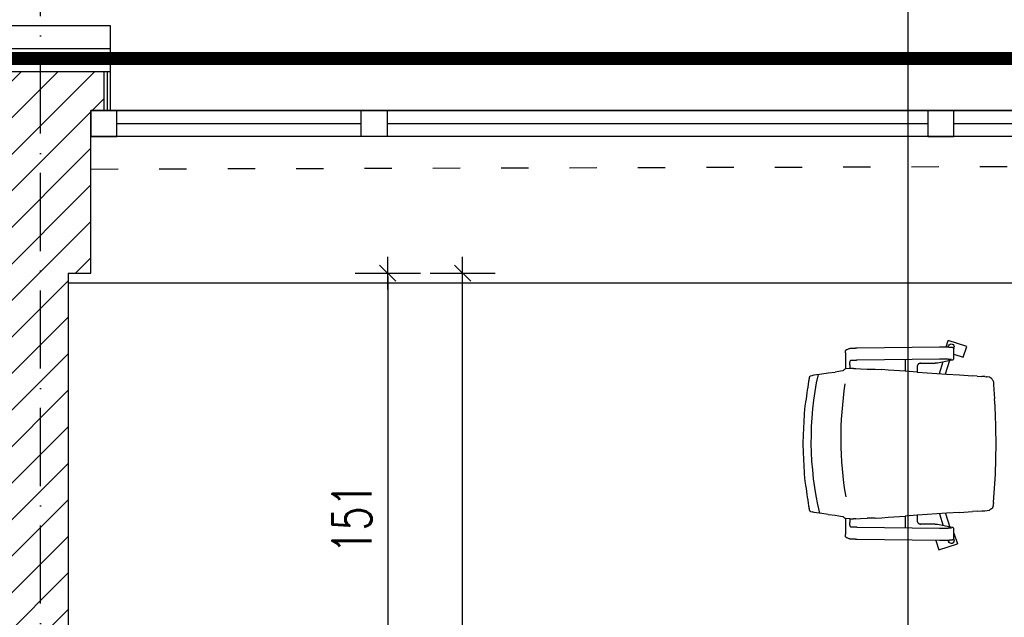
# Model space of a CAD drawing. Header units: millimetres. Extents: x 167273 to 188273, y -125105 to -88145.
# Tile 157 of 210: x 174227 to 174529, y -96314 to -96130. Entities that reach past the tile are written whole.
import ezdxf

# ---------------------------------------------------------------- set-up
doc = ezdxf.new("R2010")
doc.units = ezdxf.units.MM
doc.header["$PDMODE"] = 35
doc.header["$PDSIZE"] = 5
for name, pattern in [('ACAD_ISO03W100', [30, 12, -18]), ('ACAD_ISO10W100', [18, 12, -3, 0, -3]), ('DASHED', [0.75, 0.5, -0.25])]:
    doc.linetypes.add(name, pattern=pattern)
doc.layers.add('!_zmiany', color=7, linetype='Continuous', true_color=0xfa7d00)
doc.layers.add('!zakres', color=7, linetype='ACAD_ISO03W100', lineweight=60, true_color=0x8a14ff)
for name, color, linetype in [('a-op_leader', 9, 'Continuous'), ('a-osie', 1, 'ACAD_ISO10W100'), ('a-wymiary', 9, 'Continuous'), ('b-izolacja', 8, 'BATTING'), ('b-okna', 6, 'Continuous'), ('b-przerywana1', 9, 'ACAD_ISO03W100'), ('b-widokowa', 7, 'Continuous'), ('b-ściany', 2, 'Continuous'), ('c-meble', 5, 'Continuous'), ('h-hatch', 8, 'Continuous')]:
    doc.layers.add(name, color=color, linetype=linetype)
doc.styles.add('PPAB_100', font='romans.shx', dxfattribs={"width": 0.7, "height": 12})
doc.linetypes.add('BATTING', pattern='A,0.0001,-0.1,[134,ltypeshp.shx,S=0.1,R=0,X=-0.1,Y=0],-0.2,[134,ltypeshp.shx,S=0.1,R=180,X=0.1,Y=0],-0.1', length=0.4001)
doc.dimstyles.new('newPPAB_100', dxfattribs={"dimscale": 0, "dimtxt": 16, "dimasz": 1, "dimexe": 10, "dimexo": 10, "dimgap": 5, "dimtad": 1, "dimdec": 0, "dimzin": 0, "dimdsep": 46, "dimtxsty": 'PPAB_100', "dimblk": 'tick_50', "dimcen": 0.09, "dimdle": 5, "dimse1": 1, "dimse2": 1, "dimclrd": 9, "dimclre": 9, "dimclrt": 161, "dimadec": 0, "dimazin": 0, "dimtfac": 1, "dimtdec": 0, "dimtix": 1, "dimtmove": 2, "dimatfit": 0, "dimldrblk": 'tick_50', "dimfxl": 0, "dimtolj": 1, "dimtzin": 0, "dimarcsym": 0})

# ---------------------------------------------------------------- blocks, each defined once
blk = doc.blocks.new('okno_')
at = {"layer": 'b-okna'}
for p, q in [((-166, -4), (-91, -4)), ((-83, -4), (83, -4)), ((91, -4), (166, -4))]:
    blk.add_line(p, q, dxfattribs=at)
for points in [[(-174, -8), (174, -8), (174, 0), (-174, 0)], [(-174, 0), (-166, 0), (-166, -8), (-174, -8)], [(-83, 0), (-91, 0), (-91, -8), (-83, -8)], [(83, 0), (91, 0), (91, -8), (83, -8)]]:
    blk.add_lwpolyline(points, close=True, dxfattribs=at)
blk = doc.blocks.new('tick_50')
at = {"color": 9, "ltscale": 20}
for p, q in [((0, 10), (0, -10)), ((-5, 0), (5, 0))]:
    blk.add_line(p, q, dxfattribs=at)
at = {"color": 0}
blk.add_line((2.5, 2.5), (-2.5, -2.5), dxfattribs=at)
blk = doc.blocks.new('*D209')
at = {"layer": 'a-wymiary', "color": 9, "lineweight": -2}
for p, q in [((174217.44, -96413.1), (174216.44, -96413.1)), ((174218.44, -96413.1), (174241.44, -96413.1)), ((174242.44, -96413.1), (174243.44, -96413.1))]:
    blk.add_line(p, q, dxfattribs=at)
at = {"layer": 'Defpoints', "color": 0}
for p in [(174241.44, -96207.89), (174218.44, -96210.89), (174241.44, -96413.1)]:
    blk.add_point(p, dxfattribs=at)
at = {"layer": 'a-wymiary', "color": 9, "lineweight": -2}
blk.add_blockref('tick_50', (174218.44, -96413.1), dxfattribs=at)
at = {"layer": 'a-wymiary', "color": 9, "lineweight": -2, "rotation": 180}
blk.add_blockref('tick_50', (174241.44, -96413.1), dxfattribs=at)
at = {"layer": 'a-wymiary', "color": 161, "insert": (174258.25, -96398.57), "char_height": 12, "attachment_point": 5, "style": 'PPAB_100'}
blk.add_mtext('\\A1;23', dxfattribs=at)
blk = doc.blocks.new('*D217')
at = {"layer": 'a-op_leader', "color": 9, "lineweight": -2}
blk.add_line((174339.61, -96208.89), (174339.61, -96357.64), dxfattribs=at)
at = {"layer": 'Defpoints', "color": 0}
for p in [(174241.44, -96207.89), (174241.44, -96358.64), (174339.61, -96358.64)]:
    blk.add_point(p, dxfattribs=at)
at = {"layer": 'a-op_leader', "color": 9, "lineweight": -2}
for p, rotation in [((174339.61, -96207.89), 90), ((174339.61, -96358.64), 270)]:
    blk.add_blockref('tick_50', p, dxfattribs=dict(at, rotation=rotation))
at = {"layer": 'a-op_leader', "color": 161, "insert": (174328.61, -96283.27), "char_height": 12, "attachment_point": 5, "rotation": 90, "style": 'PPAB_100'}
blk.add_mtext('\\A1;151', dxfattribs=at)

msp = doc.modelspace()

# ---------------------------------------------------------------- hatches: boundary and pattern name
at = {"layer": 'h-hatch'}
h = msp.add_hatch(dxfattribs=at)
h.set_pattern_fill('ANSI31', color=256, scale=2.5, style=0)
h.paths.add_polyline_path([(174232.94, -96145.89), (174214.44, -96145.89), (174214.44, -96157.89), (174217.94, -96157.89), (174218.44, -96157.89), (174218.44, -96207.89), (174218.44, -96343.93), (174232.94, -96343.93)])
h.paths.add_polyline_path([(174248.44, -96157.89), (174252.44, -96157.89), (174252.44, -96145.89), (174232.94, -96145.89), (174232.94, -96343.93), (174241.44, -96343.93), (174241.44, -96207.89), (174248.44, -96207.89)])
h.paths.add_polyline_path([(174241.44, -96343.93), (174232.94, -96343.93), (174232.94, -96358.64), (174241.44, -96358.64)])
h.paths.add_polyline_path([(174232.94, -96343.93), (174218.44, -96343.93), (174218.44, -96358.64), (174232.94, -96358.64)])

# ---------------------------------------------------------------- linework, layer by layer
at = {"layer": '!_zmiany'}
msp.add_lwpolyline([(174289.64, -95965.44), (174499.36, -95965.44), (174499.36, -96507.15)], dxfattribs=at)
at = {"layer": '!zakres', "linetype": 'DASHED', "ltscale": 40, "const_width": 4, "flags": 128}
msp.add_lwpolyline([(173465.44, -96805.89), (175001.44, -96805.89), (175001.44, -96141.89), (173465.44, -96141.89)], close=True, dxfattribs=at)
at = {"layer": 'a-osie', "ltscale": 2}
msp.add_line((174232.94, -97211.89), (174232.94, -96011.89), dxfattribs=at)
at = {"layer": 'b-izolacja', "ltscale": 16}
msp.add_line((174212.44, -96138.89), (174254.44, -96138.89), dxfattribs=at)
at = {"layer": 'b-izolacja', "ltscale": 2}
msp.add_line((174253.44, -96145.89), (174253.44, -96157.89), dxfattribs=at)
at = {"layer": 'b-okna'}
for p, q in [((174590.44, -96157.89), (174254.44, -96157.89)), ((174596.44, -96165.89), (174248.44, -96165.89))]:
    msp.add_line(p, q, dxfattribs=at)
at = {"layer": 'b-przerywana1', "ltscale": 0.7}
msp.add_line((174248.44, -96175.89), (174596.44, -96174.89), dxfattribs=at)
at = {"layer": 'b-widokowa'}
for p, q in [((174212.44, -96145.89), (174254.44, -96145.89)), ((174252.44, -96145.89), (174252.44, -96157.89)), ((174241.44, -96210.89), (174981.44, -96210.89))]:
    msp.add_line(p, q, dxfattribs=at)
at = {"layer": 'b-ściany'}
for p, q in [((174254.44, -96131.89), (174212.44, -96131.89)), ((174254.44, -96157.89), (174254.44, -96131.89)), ((174248.44, -96207.89), (174248.44, -96157.89)), ((174254.44, -96157.89), (174248.44, -96157.89)), ((174241.44, -96207.89), (174241.44, -96358.64)), ((174241.44, -96207.89), (174248.44, -96207.89))]:
    msp.add_line(p, q, dxfattribs=at)
at = {"layer": 'c-meble'}
for p, q in [((174511.06, -96230.54), (174511.71, -96228.53)), ((174517.42, -96230.38), (174511.71, -96228.53)), ((174480.14, -96232.37), (174480.14, -96237.31)), ((174480.22, -96231.66), (174480.21, -96231.68)), ((174480.23, -96231.63), (174480.22, -96231.66)), ((174480.25, -96231.6), (174480.23, -96231.63)), ((174480.26, -96231.58), (174480.25, -96231.6)), ((174480.27, -96231.56), (174480.26, -96231.58)), ((174480.29, -96231.55), (174480.27, -96231.56)), ((174480.31, -96231.53), (174480.29, -96231.55)), ((174480.33, -96231.5), (174480.31, -96231.53)), ((174480.35, -96231.48), (174480.33, -96231.5)), ((174480.38, -96231.46), (174480.35, -96231.48)), ((174480.41, -96231.43), (174480.38, -96231.46)), ((174480.45, -96231.41), (174480.41, -96231.43)), ((174480.5, -96231.39), (174480.45, -96231.41)), ((174480.5, -96231.39), (174481.26, -96231.05)), ((174481.26, -96231.05), (174481.29, -96231.04)), ((174481.29, -96231.04), (174481.32, -96231.03)), ((174481.32, -96231.03), (174481.35, -96231.02)), ((174481.35, -96231.02), (174481.37, -96231.01)), ((174481.37, -96231.01), (174481.42, -96231)), ((174481.42, -96231), (174481.47, -96230.99)), ((174481.47, -96230.99), (174481.56, -96230.97)), ((174481.56, -96230.97), (174481.61, -96230.97)), ((174481.61, -96230.97), (174481.66, -96230.96)), ((174481.66, -96230.96), (174481.72, -96230.95)), ((174481.72, -96230.95), (174481.77, -96230.95)), ((174481.77, -96230.95), (174481.84, -96230.94)), ((174481.84, -96230.94), (174481.9, -96230.94)), ((174481.9, -96230.94), (174481.97, -96230.93)), ((174481.97, -96230.93), (174482.04, -96230.93)), ((174482.04, -96230.93), (174482.12, -96230.92)), ((174482.12, -96230.92), (174482.19, -96230.92)), ((174482.19, -96230.92), (174482.27, -96230.91)), ((174482.27, -96230.91), (174482.36, -96230.91)), ((174482.36, -96230.91), (174482.44, -96230.9)), ((174482.44, -96230.9), (174482.53, -96230.9)), ((174482.53, -96230.9), (174482.63, -96230.9)), ((174482.63, -96230.9), (174482.72, -96230.89)), ((174482.72, -96230.89), (174482.82, -96230.89)), ((174482.82, -96230.89), (174482.92, -96230.88)), ((174482.92, -96230.88), (174483.02, -96230.88)), ((174483.02, -96230.88), (174483.12, -96230.88)), ((174483.12, -96230.88), (174483.23, -96230.88)), ((174483.23, -96230.88), (174483.34, -96230.87)), ((174483.34, -96230.87), (174483.45, -96230.87)), ((174483.45, -96230.87), (174483.56, -96230.87)), ((174483.56, -96230.87), (174483.67, -96230.87)), ((174483.67, -96230.87), (174483.79, -96230.87)), ((174483.79, -96230.87), (174509.08, -96230.53)), ((174509.08, -96230.53), (174509.17, -96230.53)), ((174509.17, -96230.53), (174509.25, -96230.53)), ((174509.25, -96230.53), (174509.34, -96230.53)), ((174509.34, -96230.53), (174509.42, -96230.52)), ((174509.42, -96230.52), (174509.51, -96230.52)), ((174509.51, -96230.52), (174509.6, -96230.52)), ((174509.6, -96230.52), (174509.69, -96230.52)), ((174509.69, -96230.52), (174509.77, -96230.52)), ((174509.77, -96230.52), (174509.86, -96230.52)), ((174509.86, -96230.52), (174509.95, -96230.52)), ((174509.95, -96230.52), (174510.04, -96230.52)), ((174510.04, -96230.52), (174510.13, -96230.52)), ((174510.13, -96230.52), (174510.21, -96230.52)), ((174510.21, -96230.52), (174510.3, -96230.53)), ((174510.3, -96230.53), (174510.39, -96230.53)), ((174510.39, -96230.53), (174510.47, -96230.53)), ((174510.47, -96230.53), (174510.56, -96230.53)), ((174510.56, -96230.53), (174510.64, -96230.53)), ((174510.64, -96230.53), (174510.73, -96230.53)), ((174510.73, -96230.53), (174510.81, -96230.53)), ((174510.81, -96230.53), (174510.9, -96230.53)), ((174510.9, -96230.53), (174510.98, -96230.53)), ((174510.98, -96230.53), (174511.06, -96230.54)), ((174511.06, -96230.54), (174511.14, -96230.54)), ((174511.14, -96230.54), (174511.22, -96230.54)), ((174511.22, -96230.54), (174511.3, -96230.54)), ((174511.3, -96230.54), (174511.38, -96230.54)), ((174511.38, -96230.54), (174511.45, -96230.55)), ((174511.45, -96230.55), (174511.53, -96230.55)), ((174511.53, -96230.55), (174511.6, -96230.55)), ((174511.6, -96230.55), (174511.68, -96230.55)), ((174511.68, -96230.55), (174511.75, -96230.56)), ((174511.72, -96230.56), (174511.84, -96230.19)), ((174511.75, -96230.56), (174511.82, -96230.56)), ((174511.82, -96230.56), (174511.88, -96230.56)), ((174511.88, -96230.56), (174511.95, -96230.57)), ((174511.95, -96230.57), (174512.02, -96230.57)), ((174512.02, -96230.57), (174512.08, -96230.57)), ((174512.08, -96230.57), (174512.14, -96230.58)), ((174512.14, -96230.58), (174512.2, -96230.58)), ((174512.2, -96230.58), (174512.26, -96230.58)), ((174512.26, -96230.58), (174512.32, -96230.59)), ((174512.32, -96230.59), (174512.37, -96230.59)), ((174512.37, -96230.59), (174512.43, -96230.59)), ((174512.43, -96230.59), (174512.48, -96230.6)), ((174512.48, -96230.6), (174512.53, -96230.6)), ((174512.53, -96230.6), (174512.58, -96230.61)), ((174512.58, -96230.61), (174512.62, -96230.61)), ((174512.62, -96230.61), (174512.67, -96230.61)), ((174512.67, -96230.61), (174512.71, -96230.62)), ((174512.71, -96230.62), (174512.75, -96230.62)), ((174512.75, -96230.62), (174512.82, -96230.63)), ((174512.82, -96230.63), (174512.89, -96230.64)), ((174512.89, -96230.64), (174512.96, -96230.65)), ((174512.96, -96230.65), (174513, -96230.66)), ((174513, -96230.66), (174513.04, -96230.67)), ((174513.04, -96230.67), (174513.08, -96230.68)), ((174513.08, -96230.68), (174513.12, -96230.7)), ((174513.12, -96230.7), (174513.14, -96230.71)), ((174513.14, -96230.71), (174513.17, -96230.72)), ((174513.17, -96230.72), (174513.2, -96230.74)), ((174513.2, -96230.74), (174513.22, -96230.75)), ((174513.22, -96230.75), (174513.24, -96230.76)), ((174513.24, -96230.76), (174513.26, -96230.78)), ((174513.26, -96230.78), (174513.29, -96230.79)), ((174513.29, -96230.79), (174513.31, -96230.81)), ((174513.31, -96230.81), (174513.34, -96230.84)), ((174513.34, -96230.84), (174513.36, -96230.87)), ((174513.36, -96230.87), (174513.39, -96230.91)), ((174513.39, -96230.91), (174513.42, -96230.95)), ((174513.42, -96230.94), (174513.49, -96230.73)), ((174513.42, -96230.95), (174513.44, -96230.98)), ((174513.44, -96230.98), (174513.45, -96231)), ((174513.45, -96234.16), (174513.45, -96231.01)), ((174516.34, -96233.71), (174517.42, -96230.38)), ((174481.66, -96234.77), (174481.59, -96234.8)), ((174481.66, -96234.77), (174481.66, -96234.77)), ((174481.66, -96234.77), (174481.66, -96234.77)), ((174481.67, -96234.77), (174481.66, -96234.77)), ((174481.69, -96234.76), (174481.67, -96234.77)), ((174481.72, -96234.76), (174481.69, -96234.76)), ((174481.75, -96234.75), (174481.72, -96234.76)), ((174481.78, -96234.75), (174481.75, -96234.75)), ((174481.82, -96234.75), (174481.78, -96234.75)), ((174481.87, -96234.74), (174481.82, -96234.75)), ((174481.92, -96234.74), (174481.87, -96234.74)), ((174481.97, -96234.73), (174481.92, -96234.74)), ((174482.02, -96234.73), (174481.97, -96234.73)), ((174482.08, -96234.72), (174482.02, -96234.73)), ((174482.14, -96234.72), (174482.08, -96234.72)), ((174482.21, -96234.71), (174482.14, -96234.72)), ((174482.28, -96234.71), (174482.21, -96234.71)), ((174482.35, -96234.71), (174482.28, -96234.71)), ((174482.42, -96234.7), (174482.35, -96234.71)), ((174482.5, -96234.7), (174482.42, -96234.7)), ((174482.58, -96234.69), (174482.5, -96234.7)), ((174482.66, -96234.69), (174482.58, -96234.69)), ((174482.74, -96234.69), (174482.66, -96234.69)), ((174482.83, -96234.68), (174482.74, -96234.69)), ((174482.92, -96234.68), (174482.83, -96234.68)), ((174483.01, -96234.68), (174482.92, -96234.68)), ((174483.1, -96234.68), (174483.01, -96234.68)), ((174483.2, -96234.67), (174483.1, -96234.68)), ((174483.3, -96234.67), (174483.2, -96234.67)), ((174483.39, -96234.67), (174483.3, -96234.67)), ((174483.49, -96234.67), (174483.39, -96234.67)), ((174483.59, -96234.66), (174483.49, -96234.67)), ((174483.7, -96234.66), (174483.59, -96234.66)), ((174483.8, -96234.66), (174483.7, -96234.66)), ((174509.09, -96234.32), (174483.8, -96234.66)), ((174498.48, -96234.47), (174498.48, -96238.01)), ((174503.02, -96235.59), (174502.97, -96235.6)), ((174503.06, -96235.59), (174503.02, -96235.59)), ((174503.11, -96235.58), (174503.06, -96235.59)), ((174503.16, -96235.58), (174503.11, -96235.58)), ((174503.16, -96235.58), (174506.09, -96235.54)), ((174506.09, -96235.54), (174506.19, -96235.54)), ((174506.19, -96235.54), (174506.29, -96235.54)), ((174506.29, -96235.54), (174506.39, -96235.54)), ((174506.39, -96235.54), (174506.49, -96235.54)), ((174506.49, -96235.54), (174506.58, -96235.53)), ((174506.58, -96235.53), (174506.68, -96235.53)), ((174506.68, -96235.53), (174506.77, -96235.53)), ((174506.77, -96235.53), (174506.86, -96235.53)), ((174506.86, -96235.53), (174506.95, -96235.52)), ((174506.95, -96235.52), (174507.04, -96235.52)), ((174507.04, -96235.52), (174507.13, -96235.52)), ((174507.13, -96235.52), (174507.21, -96235.51)), ((174507.21, -96235.51), (174507.29, -96235.51)), ((174507.29, -96235.51), (174507.37, -96235.51)), ((174507.37, -96235.51), (174507.45, -96235.5)), ((174507.45, -96235.5), (174507.53, -96235.5)), ((174507.53, -96235.5), (174507.6, -96235.5)), ((174507.6, -96235.5), (174507.67, -96235.49)), ((174507.67, -96235.49), (174507.74, -96235.49)), ((174507.74, -96235.49), (174507.81, -96235.48)), ((174507.81, -96235.48), (174507.87, -96235.48)), ((174507.87, -96235.48), (174507.94, -96235.47)), ((174507.94, -96235.47), (174508, -96235.47)), ((174508, -96235.47), (174508.05, -96235.46)), ((174508.05, -96235.46), (174508.11, -96235.46)), ((174508.11, -96235.46), (174508.16, -96235.45)), ((174508.16, -96235.45), (174508.21, -96235.45)), ((174508.21, -96235.45), (174508.25, -96235.44)), ((174508.25, -96235.44), (174508.3, -96235.44)), ((174508.3, -96235.44), (174508.34, -96235.43)), ((174508.34, -96235.43), (174508.42, -96235.42)), ((174508.42, -96235.42), (174512.96, -96234.51)), ((174508.99, -96238.72), (174510.21, -96235.06)), ((174509.25, -96234.32), (174509.09, -96234.32)), ((174509.4, -96234.32), (174509.25, -96234.32)), ((174509.55, -96234.32), (174509.4, -96234.32)), ((174509.71, -96234.32), (174509.55, -96234.32)), ((174509.86, -96234.32), (174509.71, -96234.32)), ((174510.02, -96234.32), (174509.86, -96234.32)), ((174510.17, -96234.32), (174510.02, -96234.32)), ((174510.32, -96234.32), (174510.17, -96234.32)), ((174510.48, -96234.32), (174510.32, -96234.32)), ((174510.63, -96234.32), (174510.48, -96234.32)), ((174510.78, -96234.33), (174510.63, -96234.32)), ((174510.92, -96234.33), (174510.78, -96234.33)), ((174511.07, -96234.33), (174510.92, -96234.33)), ((174510.92, -96238.85), (174512.25, -96234.65)), ((174511.21, -96234.34), (174511.07, -96234.33)), ((174511.34, -96234.34), (174511.21, -96234.34)), ((174511.48, -96234.34), (174511.34, -96234.34)), ((174511.6, -96234.35), (174511.48, -96234.34)), ((174511.73, -96234.35), (174511.6, -96234.35)), ((174511.85, -96234.36), (174511.73, -96234.35)), ((174511.9, -96234.36), (174511.85, -96234.36)), ((174511.96, -96234.36), (174511.9, -96234.36)), ((174512.01, -96234.37), (174511.96, -96234.36)), ((174512.07, -96234.37), (174512.01, -96234.37)), ((174512.12, -96234.37), (174512.07, -96234.37)), ((174512.17, -96234.38), (174512.12, -96234.37)), ((174512.22, -96234.38), (174512.17, -96234.38)), ((174512.26, -96234.38), (174512.22, -96234.38)), ((174512.31, -96234.38), (174512.26, -96234.38)), ((174512.35, -96234.39), (174512.31, -96234.38)), ((174512.39, -96234.39), (174512.35, -96234.39)), ((174512.43, -96234.39), (174512.39, -96234.39)), ((174512.47, -96234.4), (174512.43, -96234.39)), ((174512.51, -96234.4), (174512.47, -96234.4)), ((174512.54, -96234.4), (174512.51, -96234.4)), ((174512.57, -96234.41), (174512.54, -96234.4)), ((174512.6, -96234.41), (174512.57, -96234.41)), ((174512.63, -96234.41), (174512.6, -96234.41)), ((174512.66, -96234.42), (174512.63, -96234.41)), ((174512.68, -96234.42), (174512.66, -96234.42)), ((174512.7, -96234.42), (174512.68, -96234.42)), ((174512.72, -96234.43), (174512.7, -96234.42)), ((174512.73, -96234.43), (174512.72, -96234.43)), ((174512.74, -96234.43), (174512.73, -96234.43)), ((174512.75, -96234.43), (174512.74, -96234.43)), ((174512.75, -96234.43), (174512.75, -96234.43)), ((174512.96, -96234.51), (174513.03, -96234.5)), ((174513.03, -96234.5), (174513.07, -96234.49)), ((174513.07, -96234.49), (174513.09, -96234.48)), ((174513.09, -96234.48), (174513.11, -96234.47)), ((174513.11, -96234.47), (174513.14, -96234.46)), ((174513.14, -96234.46), (174513.17, -96234.45)), ((174513.17, -96234.45), (174513.2, -96234.43)), ((174513.2, -96234.43), (174513.22, -96234.42)), ((174513.22, -96234.42), (174513.24, -96234.41)), ((174513.24, -96234.41), (174513.26, -96234.4)), ((174513.26, -96234.4), (174513.28, -96234.38)), ((174513.28, -96234.38), (174513.31, -96234.36)), ((174513.31, -96234.36), (174513.33, -96234.33)), ((174513.33, -96234.33), (174513.36, -96234.3)), ((174513.36, -96234.3), (174513.39, -96234.26)), ((174513.39, -96234.26), (174513.41, -96234.24)), ((174513.41, -96234.24), (174513.42, -96234.22)), ((174513.42, -96234.22), (174513.44, -96234.19)), ((174513.44, -96234.19), (174513.45, -96234.17)), ((174513.45, -96232.78), (174516.34, -96233.71)), ((174472.93, -96238.79), (174474.84, -96238.53)), ((174474.84, -96238.53), (174476.96, -96238.28)), ((174478.11, -96238.11), (174476.96, -96238.28)), ((174478.59, -96238.02), (174478.11, -96238.11)), ((174479.34, -96237.85), (174478.59, -96238.02)), ((174479.52, -96237.76), (174479.34, -96237.85)), ((174479.67, -96237.59), (174479.52, -96237.76)), ((174479.84, -96237.51), (174479.67, -96237.59)), ((174479.84, -96237.51), (174479.92, -96237.42)), ((174480.15, -96237.31), (174479.92, -96237.42)), ((174481.51, -96237.13), (174480.15, -96237.31)), ((174481.51, -96236.01), (174481.51, -96237.13)), ((174482.58, -96237.13), (174481.51, -96237.13)), ((174482.58, -96237.13), (174483.33, -96237.17)), ((174483.33, -96237.17), (174484.8, -96237.25)), ((174484.8, -96237.25), (174486.81, -96237.34)), ((174486.81, -96237.34), (174489.18, -96237.38)), ((174489.18, -96237.38), (174489.32, -96237.38)), ((174489.32, -96237.38), (174491.32, -96237.51)), ((174493.3, -96237.65), (174491.32, -96237.51)), ((174498.48, -96238), (174493.3, -96237.65)), ((174502.2, -96238.26), (174498.48, -96238.01)), ((174502.21, -96236.45), (174502.2, -96236.5)), ((174502.2, -96236.5), (174502.2, -96236.55)), ((174502.2, -96236.55), (174502.2, -96236.6)), ((174502.2, -96236.6), (174502.2, -96238.26)), ((174502.2, -96238.26), (174502.26, -96238.26)), ((174502.22, -96236.4), (174502.21, -96236.45)), ((174502.23, -96236.35), (174502.22, -96236.4)), ((174502.24, -96236.3), (174502.23, -96236.35)), ((174502.25, -96236.26), (174502.24, -96236.3)), ((174502.27, -96236.21), (174502.25, -96236.26)), ((174502.26, -96238.26), (174508.19, -96238.67)), ((174502.29, -96236.16), (174502.27, -96236.21)), ((174502.31, -96236.12), (174502.29, -96236.16)), ((174502.34, -96236.08), (174502.31, -96236.12)), ((174502.36, -96236.03), (174502.34, -96236.08)), ((174502.39, -96235.99), (174502.36, -96236.03)), ((174502.42, -96235.95), (174502.39, -96235.99)), ((174502.45, -96235.92), (174502.42, -96235.95)), ((174502.48, -96235.88), (174502.45, -96235.92)), ((174502.52, -96235.84), (174502.48, -96235.88)), ((174502.55, -96235.81), (174502.52, -96235.84)), ((174502.59, -96235.78), (174502.55, -96235.81)), ((174502.63, -96235.75), (174502.59, -96235.78)), ((174502.67, -96235.73), (174502.63, -96235.75)), ((174502.71, -96235.7), (174502.67, -96235.73)), ((174502.75, -96235.68), (174502.71, -96235.7)), ((174502.8, -96235.66), (174502.75, -96235.68)), ((174502.84, -96235.64), (174502.8, -96235.66)), ((174502.88, -96235.63), (174502.84, -96235.64)), ((174502.93, -96235.61), (174502.88, -96235.63)), ((174502.97, -96235.6), (174502.93, -96235.61)), ((174468.94, -96241.12), (174468.95, -96241.08)), ((174468.95, -96241.03), (174468.96, -96240.99)), ((174468.95, -96241.08), (174468.95, -96241.03)), ((174468.96, -96240.99), (174468.97, -96240.94)), ((174468.97, -96240.9), (174468.98, -96240.86)), ((174468.97, -96240.94), (174468.97, -96240.9)), ((174468.98, -96240.86), (174468.99, -96240.82)), ((174468.99, -96240.77), (174469, -96240.73)), ((174468.99, -96240.82), (174468.99, -96240.77)), ((174469, -96240.73), (174469.01, -96240.69)), ((174469.01, -96240.65), (174469.02, -96240.61)), ((174469.01, -96240.69), (174469.01, -96240.65)), ((174469.02, -96240.61), (174469.03, -96240.56)), ((174469.03, -96240.52), (174469.04, -96240.48)), ((174469.03, -96240.56), (174469.03, -96240.52)), ((174469.04, -96240.48), (174469.05, -96240.44)), ((174469.05, -96240.41), (174469.06, -96240.37)), ((174469.05, -96240.44), (174469.05, -96240.41)), ((174469.06, -96240.37), (174469.07, -96240.33)), ((174469.07, -96240.29), (174469.08, -96240.25)), ((174469.07, -96240.33), (174469.07, -96240.29)), ((174469.08, -96240.25), (174469.09, -96240.22)), ((174469.09, -96240.18), (174469.1, -96240.15)), ((174469.09, -96240.22), (174469.09, -96240.18)), ((174469.13, -96240), (174469.14, -96239.97)), ((174469.14, -96239.97), (174469.15, -96239.94)), ((174469.15, -96239.9), (174469.16, -96239.87)), ((174469.15, -96239.94), (174469.15, -96239.9)), ((174469.16, -96239.87), (174469.17, -96239.84)), ((174469.17, -96239.84), (174469.18, -96239.81)), ((174469.18, -96239.79), (174469.19, -96239.76)), ((174469.18, -96239.81), (174469.18, -96239.79)), ((174469.19, -96239.76), (174469.2, -96239.74)), ((174469.2, -96239.71), (174469.21, -96239.69)), ((174469.2, -96239.74), (174469.2, -96239.71)), ((174469.21, -96239.69), (174469.22, -96239.67)), ((174469.22, -96239.65), (174469.23, -96239.63)), ((174469.22, -96239.67), (174469.22, -96239.65)), ((174469.23, -96239.63), (174469.24, -96239.61)), ((174469.24, -96239.59), (174469.25, -96239.58)), ((174469.24, -96239.61), (174469.24, -96239.59)), ((174469.25, -96239.58), (174469.26, -96239.56)), ((174469.26, -96239.55), (174469.27, -96239.54)), ((174469.26, -96239.56), (174469.26, -96239.55)), ((174469.27, -96239.53), (174469.28, -96239.52)), ((174469.27, -96239.54), (174469.27, -96239.53)), ((174469.28, -96239.51), (174469.29, -96239.51)), ((174469.28, -96239.52), (174469.28, -96239.51)), ((174469.29, -96239.5), (174469.3, -96239.5)), ((174469.29, -96239.51), (174469.29, -96239.5)), ((174469.3, -96239.5), (174469.44, -96239.43)), ((174469.44, -96239.43), (174469.9, -96239.3)), ((174469.9, -96239.3), (174470.56, -96239.17)), ((174470.56, -96239.17), (174471.31, -96239.04)), ((174471.31, -96239.04), (174472.17, -96238.92)), ((174472.17, -96238.92), (174472.93, -96238.79)), ((174508.19, -96238.67), (174511.17, -96238.87)), ((174510.92, -96238.86), (174510.92, -96238.86)), ((174511.17, -96238.87), (174515.14, -96239.14)), ((174515.14, -96239.14), (174519.14, -96239.41)), ((174520.64, -96239.52), (174519.14, -96239.41)), ((174520.64, -96239.52), (174522.01, -96239.61)), ((174522.92, -96239.67), (174522.01, -96239.61)), ((174522.92, -96239.67), (174523.32, -96239.69)), ((174523.32, -96239.69), (174523.52, -96239.71)), ((174523.61, -96239.71), (174523.52, -96239.71)), ((174523.71, -96239.72), (174523.61, -96239.71)), ((174524.42, -96239.85), (174523.71, -96239.72)), ((174525.04, -96240.25), (174524.42, -96239.85)), ((174525.21, -96240.49), (174525.04, -96240.25)), ((174525.44, -96240.81), (174525.21, -96240.49)), ((174525.44, -96240.81), (174525.48, -96240.96)), ((174525.48, -96240.96), (174525.6, -96241.52)), ((174525.6, -96241.52), (174525.64, -96242.15)), ((174525.64, -96242.15), (174525.94, -96246.52)), ((174526.12, -96248.7), (174525.94, -96246.52)), ((174526.18, -96249.79), (174526.12, -96248.7)), ((174526.23, -96250.88), (174526.18, -96249.79)), ((174526.44, -96260.27), (174526.23, -96250.88)), ((174526.23, -96269.66), (174526.44, -96260.27)), ((174525.64, -96278.39), (174526.23, -96269.66)), ((174468.95, -96279.46), (174468.94, -96279.42)), ((174468.95, -96279.51), (174468.95, -96279.46)), ((174468.96, -96279.55), (174468.95, -96279.51)), ((174468.97, -96279.59), (174468.96, -96279.55)), ((174468.97, -96279.64), (174468.97, -96279.59)), ((174468.98, -96279.68), (174468.97, -96279.64)), ((174468.99, -96279.72), (174468.98, -96279.68)), ((174468.99, -96279.77), (174468.99, -96279.72)), ((174469, -96279.81), (174468.99, -96279.77)), ((174469.01, -96279.85), (174469, -96279.81)), ((174469.01, -96279.89), (174469.01, -96279.85)), ((174469.02, -96279.93), (174469.01, -96279.89)), ((174469.03, -96279.98), (174469.02, -96279.93)), ((174469.03, -96280.02), (174469.03, -96279.98)), ((174469.04, -96280.06), (174469.03, -96280.02)), ((174469.05, -96280.1), (174469.04, -96280.06)), ((174469.05, -96280.13), (174469.05, -96280.1)), ((174469.06, -96280.17), (174469.05, -96280.13)), ((174469.07, -96280.21), (174469.06, -96280.17)), ((174469.07, -96280.25), (174469.07, -96280.21)), ((174469.08, -96280.28), (174469.07, -96280.25)), ((174469.09, -96280.32), (174469.08, -96280.28)), ((174469.09, -96280.36), (174469.09, -96280.32)), ((174469.1, -96280.39), (174469.09, -96280.36)), ((174469.14, -96280.57), (174469.13, -96280.54)), ((174469.15, -96280.6), (174469.14, -96280.57)), ((174469.15, -96280.63), (174469.15, -96280.6)), ((174469.16, -96280.67), (174469.15, -96280.63)), ((174469.17, -96280.7), (174469.16, -96280.67)), ((174469.18, -96280.72), (174469.17, -96280.7)), ((174469.18, -96280.75), (174469.18, -96280.72)), ((174469.19, -96280.78), (174469.18, -96280.75)), ((174469.2, -96280.8), (174469.19, -96280.78)), ((174469.2, -96280.83), (174469.2, -96280.8)), ((174469.21, -96280.85), (174469.2, -96280.83)), ((174469.22, -96280.87), (174469.21, -96280.85)), ((174469.22, -96280.89), (174469.22, -96280.87)), ((174469.23, -96280.91), (174469.22, -96280.89)), ((174469.24, -96280.93), (174469.23, -96280.91)), ((174469.24, -96280.95), (174469.24, -96280.93)), ((174469.25, -96280.96), (174469.24, -96280.95)), ((174520.64, -96281.02), (174522.01, -96280.93)), ((174522.01, -96280.93), (174522.13, -96280.92)), ((174522.13, -96280.92), (174522.24, -96280.92)), ((174522.24, -96280.92), (174522.47, -96280.9)), ((174522.47, -96280.9), (174522.92, -96280.87)), ((174522.92, -96280.87), (174523.71, -96280.82)), ((174523.71, -96280.82), (174524.42, -96280.68)), ((174525.04, -96280.29), (174524.42, -96280.68)), ((174525.21, -96280.05), (174525.04, -96280.29)), ((174525.44, -96279.73), (174525.21, -96280.05)), ((174525.48, -96279.58), (174525.44, -96279.73)), ((174525.5, -96279.59), (174525.6, -96279.02)), ((174525.6, -96278.94), (174525.61, -96278.86)), ((174525.6, -96279.02), (174525.6, -96278.94)), ((174525.61, -96278.86), (174525.62, -96278.7)), ((174525.64, -96278.39), (174525.62, -96278.7)), ((174469.26, -96280.98), (174469.25, -96280.96)), ((174469.26, -96280.99), (174469.26, -96280.98)), ((174469.27, -96281), (174469.26, -96280.99)), ((174469.27, -96281.01), (174469.27, -96281)), ((174469.28, -96281.02), (174469.27, -96281.01)), ((174469.28, -96281.02), (174469.28, -96281.02)), ((174469.29, -96281.03), (174469.28, -96281.02)), ((174469.29, -96281.03), (174469.29, -96281.03)), ((174469.3, -96281.04), (174469.29, -96281.03)), ((174469.44, -96281.11), (174469.3, -96281.04)), ((174469.44, -96281.11), (174469.44, -96281.11)), ((174469.45, -96281.11), (174469.44, -96281.11)), ((174469.45, -96281.11), (174469.9, -96281.24)), ((174470.56, -96281.37), (174469.9, -96281.24)), ((174471.31, -96281.49), (174470.56, -96281.37)), ((174472.17, -96281.62), (174471.31, -96281.49)), ((174472.93, -96281.75), (174472.17, -96281.62)), ((174474.84, -96282), (174472.93, -96281.75)), ((174474.84, -96282), (174476.96, -96282.26)), ((174476.96, -96282.26), (174478.11, -96282.43)), ((174478.11, -96282.43), (174478.59, -96282.52)), ((174478.59, -96282.52), (174479.34, -96282.69)), ((174479.34, -96282.69), (174479.52, -96282.78)), ((174479.52, -96282.78), (174479.67, -96282.95)), ((174479.67, -96282.95), (174479.84, -96283.03)), ((174479.92, -96283.12), (174479.84, -96283.03)), ((174479.92, -96283.12), (174480.15, -96283.23)), ((174480.14, -96283.23), (174480.14, -96288.17)), ((174481.51, -96283.41), (174480.15, -96283.23)), ((174481.51, -96283.41), (174481.51, -96284.53)), ((174481.51, -96283.41), (174482.58, -96283.41)), ((174483.33, -96283.37), (174482.58, -96283.41)), ((174483.33, -96283.37), (174484.8, -96283.29)), ((174484.8, -96283.29), (174486.81, -96283.2)), ((174489.18, -96283.16), (174486.81, -96283.2)), ((174489.32, -96283.16), (174489.18, -96283.16)), ((174489.32, -96283.16), (174491.32, -96283.03)), ((174491.32, -96283.03), (174493.3, -96282.89)), ((174493.3, -96282.89), (174498.48, -96282.54)), ((174502.2, -96282.28), (174498.48, -96282.53)), ((174498.48, -96282.53), (174498.48, -96286.07)), ((174502.2, -96282.28), (174502.2, -96283.94)), ((174502.2, -96282.28), (174502.26, -96282.28)), ((174502.2, -96283.94), (174502.2, -96283.99)), ((174508.19, -96281.87), (174502.26, -96282.28)), ((174511.17, -96281.67), (174508.19, -96281.87)), ((174508.99, -96281.82), (174510.21, -96285.48)), ((174510.92, -96281.68), (174512.25, -96285.89)), ((174510.92, -96281.68), (174510.92, -96281.68)), ((174515.14, -96281.4), (174511.17, -96281.67)), ((174515.14, -96281.4), (174519.14, -96281.13)), ((174520.64, -96281.02), (174519.14, -96281.13)), ((174481.59, -96285.74), (174481.66, -96285.77)), ((174481.66, -96285.77), (174481.67, -96285.77)), ((174481.66, -96285.77), (174481.66, -96285.77)), ((174481.66, -96285.77), (174481.66, -96285.77)), ((174481.67, -96285.77), (174481.69, -96285.78)), ((174481.69, -96285.78), (174481.72, -96285.78)), ((174481.72, -96285.78), (174481.75, -96285.79)), ((174481.75, -96285.79), (174481.78, -96285.79)), ((174481.78, -96285.79), (174481.82, -96285.79)), ((174481.82, -96285.79), (174481.87, -96285.8)), ((174481.87, -96285.8), (174481.92, -96285.8)), ((174481.92, -96285.8), (174481.97, -96285.81)), ((174481.97, -96285.81), (174482.02, -96285.81)), ((174482.02, -96285.81), (174482.08, -96285.82)), ((174482.08, -96285.82), (174482.14, -96285.82)), ((174482.14, -96285.82), (174482.21, -96285.83)), ((174482.21, -96285.83), (174482.28, -96285.83)), ((174482.28, -96285.83), (174482.35, -96285.83)), ((174482.35, -96285.83), (174482.42, -96285.84)), ((174482.42, -96285.84), (174482.5, -96285.84)), ((174482.5, -96285.84), (174482.58, -96285.84)), ((174482.58, -96285.84), (174482.66, -96285.85)), ((174482.66, -96285.85), (174482.74, -96285.85)), ((174482.74, -96285.85), (174482.83, -96285.85)), ((174482.83, -96285.85), (174482.92, -96285.86)), ((174482.92, -96285.86), (174483.01, -96285.86)), ((174483.01, -96285.86), (174483.1, -96285.86)), ((174483.1, -96285.86), (174483.2, -96285.87)), ((174483.2, -96285.87), (174483.3, -96285.87)), ((174483.3, -96285.87), (174483.39, -96285.87)), ((174483.39, -96285.87), (174483.49, -96285.87)), ((174483.49, -96285.87), (174483.59, -96285.87)), ((174483.59, -96285.87), (174483.7, -96285.88)), ((174483.7, -96285.88), (174483.8, -96285.88)), ((174483.8, -96285.88), (174509.09, -96286.21)), ((174502.2, -96283.99), (174502.2, -96284.04)), ((174502.2, -96284.04), (174502.21, -96284.09)), ((174502.21, -96284.09), (174502.22, -96284.14)), ((174502.22, -96284.14), (174502.23, -96284.19)), ((174502.23, -96284.19), (174502.24, -96284.24)), ((174502.24, -96284.24), (174502.25, -96284.28)), ((174502.25, -96284.28), (174502.27, -96284.33)), ((174502.27, -96284.33), (174502.29, -96284.38)), ((174502.29, -96284.38), (174502.31, -96284.42)), ((174502.31, -96284.42), (174502.34, -96284.46)), ((174502.34, -96284.46), (174502.36, -96284.51)), ((174502.36, -96284.51), (174502.39, -96284.55)), ((174502.39, -96284.55), (174502.42, -96284.59)), ((174502.42, -96284.59), (174502.45, -96284.62)), ((174502.45, -96284.62), (174502.48, -96284.66)), ((174502.48, -96284.66), (174502.52, -96284.69)), ((174502.52, -96284.69), (174502.55, -96284.73)), ((174502.55, -96284.73), (174502.59, -96284.76)), ((174502.59, -96284.76), (174502.63, -96284.79)), ((174502.63, -96284.79), (174502.67, -96284.81)), ((174502.67, -96284.81), (174502.71, -96284.84)), ((174502.71, -96284.84), (174502.75, -96284.86)), ((174502.75, -96284.86), (174502.8, -96284.88)), ((174502.8, -96284.88), (174502.84, -96284.9)), ((174502.84, -96284.9), (174502.88, -96284.91)), ((174502.88, -96284.91), (174502.93, -96284.93)), ((174502.93, -96284.93), (174502.97, -96284.94)), ((174502.97, -96284.94), (174503.02, -96284.95)), ((174503.02, -96284.95), (174503.06, -96284.95)), ((174503.06, -96284.95), (174503.11, -96284.96)), ((174503.11, -96284.96), (174503.16, -96284.96)), ((174506.09, -96285), (174503.16, -96284.96)), ((174506.19, -96285), (174506.09, -96285)), ((174506.29, -96285), (174506.19, -96285)), ((174506.39, -96285), (174506.29, -96285)), ((174506.49, -96285), (174506.39, -96285)), ((174506.58, -96285.01), (174506.49, -96285)), ((174506.68, -96285.01), (174506.58, -96285.01)), ((174506.77, -96285.01), (174506.68, -96285.01)), ((174506.86, -96285.01), (174506.77, -96285.01)), ((174506.95, -96285.02), (174506.86, -96285.01)), ((174507.04, -96285.02), (174506.95, -96285.02)), ((174507.13, -96285.02), (174507.04, -96285.02)), ((174507.21, -96285.03), (174507.13, -96285.02)), ((174507.29, -96285.03), (174507.21, -96285.03)), ((174507.37, -96285.03), (174507.29, -96285.03)), ((174507.45, -96285.04), (174507.37, -96285.03)), ((174507.53, -96285.04), (174507.45, -96285.04)), ((174507.6, -96285.04), (174507.53, -96285.04)), ((174507.67, -96285.05), (174507.6, -96285.04)), ((174507.74, -96285.05), (174507.67, -96285.05)), ((174507.81, -96285.06), (174507.74, -96285.05)), ((174507.87, -96285.06), (174507.81, -96285.06)), ((174507.94, -96285.07), (174507.87, -96285.06)), ((174508, -96285.07), (174507.94, -96285.07)), ((174508.05, -96285.08), (174508, -96285.07)), ((174508.11, -96285.08), (174508.05, -96285.08)), ((174508.16, -96285.09), (174508.11, -96285.08)), ((174508.21, -96285.09), (174508.16, -96285.09)), ((174508.25, -96285.1), (174508.21, -96285.09)), ((174508.3, -96285.1), (174508.25, -96285.1)), ((174508.34, -96285.11), (174508.3, -96285.1)), ((174508.42, -96285.12), (174508.34, -96285.11)), ((174512.96, -96286.03), (174508.42, -96285.12)), ((174509.09, -96286.21), (174509.25, -96286.22)), ((174509.25, -96286.22), (174509.4, -96286.22)), ((174509.4, -96286.22), (174509.55, -96286.22)), ((174509.55, -96286.22), (174509.71, -96286.22)), ((174509.71, -96286.22), (174509.86, -96286.22)), ((174509.86, -96286.22), (174510.02, -96286.22)), ((174510.02, -96286.22), (174510.17, -96286.22)), ((174510.17, -96286.22), (174510.32, -96286.22)), ((174510.32, -96286.22), (174510.48, -96286.22)), ((174510.48, -96286.22), (174510.63, -96286.21)), ((174510.63, -96286.21), (174510.78, -96286.21)), ((174510.78, -96286.21), (174510.92, -96286.21)), ((174510.92, -96286.21), (174511.07, -96286.21)), ((174511.07, -96286.21), (174511.21, -96286.2)), ((174511.21, -96286.2), (174511.34, -96286.2)), ((174511.34, -96286.2), (174511.48, -96286.19)), ((174511.48, -96286.19), (174511.6, -96286.19)), ((174511.6, -96286.19), (174511.73, -96286.19)), ((174511.73, -96286.19), (174511.79, -96286.18)), ((174511.79, -96286.18), (174511.85, -96286.18)), ((174511.85, -96286.18), (174511.9, -96286.18)), ((174511.9, -96286.18), (174511.96, -96286.18)), ((174511.96, -96286.18), (174512.01, -96286.17)), ((174512.01, -96286.17), (174512.07, -96286.17)), ((174512.07, -96286.17), (174512.12, -96286.17)), ((174512.12, -96286.17), (174512.17, -96286.16)), ((174512.17, -96286.16), (174512.22, -96286.16)), ((174512.22, -96286.16), (174512.26, -96286.16)), ((174512.26, -96286.16), (174512.31, -96286.15)), ((174512.31, -96286.15), (174512.35, -96286.15)), ((174512.35, -96286.15), (174512.39, -96286.15)), ((174512.39, -96286.15), (174512.43, -96286.14)), ((174512.43, -96286.14), (174512.47, -96286.14)), ((174512.47, -96286.14), (174512.51, -96286.14)), ((174512.51, -96286.14), (174512.54, -96286.13)), ((174512.54, -96286.13), (174512.58, -96286.13)), ((174512.58, -96286.13), (174512.61, -96286.13)), ((174512.61, -96286.13), (174512.63, -96286.12)), ((174512.63, -96286.12), (174512.66, -96286.12)), ((174512.66, -96286.12), (174512.68, -96286.12)), ((174512.68, -96286.12), (174512.7, -96286.12)), ((174512.7, -96286.12), (174512.72, -96286.11)), ((174512.72, -96286.11), (174512.73, -96286.11)), ((174512.73, -96286.11), (174512.74, -96286.11)), ((174512.74, -96286.11), (174512.75, -96286.11)), ((174512.75, -96286.11), (174512.75, -96286.11)), ((174513.03, -96286.04), (174512.96, -96286.03)), ((174513.07, -96286.05), (174513.03, -96286.04)), ((174513.09, -96286.06), (174513.07, -96286.05)), ((174513.11, -96286.07), (174513.09, -96286.06)), ((174513.14, -96286.08), (174513.11, -96286.07)), ((174513.17, -96286.09), (174513.14, -96286.08)), ((174513.2, -96286.11), (174513.17, -96286.09)), ((174513.22, -96286.12), (174513.2, -96286.11)), ((174513.24, -96286.13), (174513.22, -96286.12)), ((174513.26, -96286.14), (174513.24, -96286.13)), ((174513.28, -96286.16), (174513.26, -96286.14)), ((174513.31, -96286.18), (174513.28, -96286.16)), ((174513.33, -96286.21), (174513.31, -96286.18)), ((174513.36, -96286.24), (174513.33, -96286.21)), ((174513.39, -96286.27), (174513.36, -96286.24)), ((174513.41, -96286.3), (174513.39, -96286.27)), ((174513.42, -96286.32), (174513.41, -96286.3)), ((174513.44, -96286.35), (174513.42, -96286.32)), ((174513.45, -96286.37), (174513.44, -96286.35)), ((174513.45, -96289.53), (174513.45, -96286.38)), ((174480.21, -96288.86), (174480.22, -96288.88)), ((174480.22, -96288.88), (174480.23, -96288.91)), ((174480.23, -96288.91), (174480.25, -96288.94)), ((174480.25, -96288.94), (174480.26, -96288.96)), ((174480.26, -96288.96), (174480.27, -96288.97)), ((174480.27, -96288.97), (174480.29, -96288.99)), ((174480.29, -96288.99), (174480.31, -96289.01)), ((174480.31, -96289.01), (174480.33, -96289.04)), ((174480.33, -96289.04), (174480.35, -96289.06)), ((174480.35, -96289.06), (174480.38, -96289.08)), ((174480.38, -96289.08), (174480.41, -96289.11)), ((174480.41, -96289.11), (174480.45, -96289.13)), ((174480.45, -96289.13), (174480.5, -96289.15)), ((174481.26, -96289.49), (174480.5, -96289.15)), ((174481.29, -96289.5), (174481.26, -96289.49)), ((174481.32, -96289.52), (174481.29, -96289.5)), ((174481.35, -96289.53), (174481.32, -96289.52)), ((174481.38, -96289.53), (174481.35, -96289.53)), ((174481.4, -96289.54), (174481.38, -96289.53)), ((174481.43, -96289.55), (174481.4, -96289.54)), ((174481.47, -96289.55), (174481.43, -96289.55)), ((174481.51, -96289.56), (174481.47, -96289.55)), ((174481.56, -96289.57), (174481.51, -96289.56)), ((174481.61, -96289.57), (174481.56, -96289.57)), ((174481.66, -96289.58), (174481.61, -96289.57)), ((174481.72, -96289.58), (174481.66, -96289.58)), ((174481.77, -96289.59), (174481.72, -96289.58)), ((174481.84, -96289.6), (174481.77, -96289.59)), ((174481.9, -96289.6), (174481.84, -96289.6)), ((174481.97, -96289.61), (174481.9, -96289.6)), ((174482.04, -96289.61), (174481.97, -96289.61)), ((174482.12, -96289.62), (174482.04, -96289.61)), ((174482.19, -96289.62), (174482.12, -96289.62)), ((174482.27, -96289.63), (174482.19, -96289.62)), ((174482.36, -96289.63), (174482.27, -96289.63)), ((174482.44, -96289.64), (174482.36, -96289.63)), ((174482.53, -96289.64), (174482.44, -96289.64)), ((174482.63, -96289.64), (174482.53, -96289.64)), ((174482.72, -96289.65), (174482.63, -96289.64)), ((174482.82, -96289.65), (174482.72, -96289.65)), ((174482.92, -96289.65), (174482.82, -96289.65)), ((174483.02, -96289.66), (174482.92, -96289.65)), ((174483.12, -96289.66), (174483.02, -96289.66)), ((174483.23, -96289.66), (174483.12, -96289.66)), ((174483.34, -96289.67), (174483.23, -96289.66)), ((174483.45, -96289.67), (174483.34, -96289.67)), ((174483.56, -96289.67), (174483.45, -96289.67)), ((174483.67, -96289.67), (174483.56, -96289.67)), ((174483.79, -96289.67), (174483.67, -96289.67)), ((174509.08, -96290.01), (174483.79, -96289.67)), ((174507.91, -96289.99), (174508.86, -96292.94)), ((174509.17, -96290.01), (174509.08, -96290.01)), ((174509.25, -96290.01), (174509.17, -96290.01)), ((174509.34, -96290.01), (174509.25, -96290.01)), ((174509.42, -96290.01), (174509.34, -96290.01)), ((174509.51, -96290.01), (174509.42, -96290.01)), ((174509.6, -96290.02), (174509.51, -96290.01)), ((174509.69, -96290.02), (174509.6, -96290.02)), ((174509.77, -96290.02), (174509.69, -96290.02)), ((174509.86, -96290.02), (174509.77, -96290.02)), ((174509.95, -96290.02), (174509.86, -96290.02)), ((174510.04, -96290.02), (174509.95, -96290.02)), ((174510.13, -96290.02), (174510.04, -96290.02)), ((174510.21, -96290.01), (174510.13, -96290.02)), ((174510.3, -96290.01), (174510.21, -96290.01)), ((174510.39, -96290.01), (174510.3, -96290.01)), ((174510.47, -96290.01), (174510.39, -96290.01)), ((174510.56, -96290.01), (174510.47, -96290.01)), ((174510.64, -96290.01), (174510.56, -96290.01)), ((174510.73, -96290.01), (174510.64, -96290.01)), ((174510.81, -96290.01), (174510.73, -96290.01)), ((174510.9, -96290.01), (174510.81, -96290.01)), ((174510.98, -96290), (174510.9, -96290.01)), ((174511.06, -96290), (174510.98, -96290)), ((174511.14, -96290), (174511.06, -96290)), ((174511.22, -96290), (174511.14, -96290)), ((174511.3, -96290), (174511.22, -96290)), ((174511.38, -96289.99), (174511.3, -96290)), ((174511.45, -96289.99), (174511.38, -96289.99)), ((174511.53, -96289.99), (174511.45, -96289.99)), ((174511.6, -96289.99), (174511.53, -96289.99)), ((174511.68, -96289.98), (174511.6, -96289.99)), ((174511.75, -96289.98), (174511.68, -96289.98)), ((174511.72, -96289.98), (174511.84, -96290.34)), ((174511.82, -96289.98), (174511.75, -96289.98)), ((174511.88, -96289.98), (174511.82, -96289.98)), ((174511.95, -96289.97), (174511.88, -96289.98)), ((174512.02, -96289.97), (174511.95, -96289.97)), ((174512.08, -96289.97), (174512.02, -96289.97)), ((174512.14, -96289.96), (174512.08, -96289.97)), ((174512.2, -96289.96), (174512.14, -96289.96)), ((174512.26, -96289.96), (174512.2, -96289.96)), ((174512.32, -96289.95), (174512.26, -96289.96)), ((174512.37, -96289.95), (174512.32, -96289.95)), ((174512.43, -96289.95), (174512.37, -96289.95)), ((174512.48, -96289.94), (174512.43, -96289.95)), ((174512.53, -96289.94), (174512.48, -96289.94)), ((174512.58, -96289.93), (174512.53, -96289.94)), ((174512.62, -96289.93), (174512.58, -96289.93)), ((174512.67, -96289.92), (174512.62, -96289.93)), ((174512.75, -96289.92), (174512.67, -96289.92)), ((174512.83, -96289.91), (174512.75, -96289.92)), ((174512.9, -96289.89), (174512.83, -96289.91)), ((174512.97, -96289.88), (174512.9, -96289.89)), ((174513, -96289.87), (174512.97, -96289.88)), ((174513.04, -96289.87), (174513, -96289.87)), ((174513.08, -96289.85), (174513.04, -96289.87)), ((174513.1, -96289.85), (174513.08, -96289.85)), ((174513.12, -96289.84), (174513.1, -96289.85)), ((174513.14, -96289.83), (174513.12, -96289.84)), ((174513.17, -96289.82), (174513.14, -96289.83)), ((174513.2, -96289.8), (174513.17, -96289.82)), ((174513.22, -96289.79), (174513.2, -96289.8)), ((174513.24, -96289.78), (174513.22, -96289.79)), ((174513.26, -96289.76), (174513.24, -96289.78)), ((174513.29, -96289.75), (174513.26, -96289.76)), ((174513.31, -96289.72), (174513.29, -96289.75)), ((174513.34, -96289.7), (174513.31, -96289.72)), ((174513.36, -96289.67), (174513.34, -96289.7)), ((174513.39, -96289.63), (174513.36, -96289.67)), ((174513.42, -96289.59), (174513.39, -96289.63)), ((174513.44, -96289.56), (174513.42, -96289.59)), ((174513.42, -96289.6), (174513.49, -96289.81)), ((174513.45, -96289.54), (174513.44, -96289.56)), ((174513.49, -96287.75), (174513.45, -96287.76)), ((174513.49, -96287.75), (174514.57, -96291.08)), ((174508.86, -96292.94), (174514.57, -96291.08))]:
    msp.add_line(p, q, dxfattribs=at)
at = {"layer": 'c-meble', "ltscale": 0.1}
for centre, radius, start, end in [((174566.22, -96259.35), 96.65, 167.8317, 193.321), ((174588.02, -96258.52), 109.29, 171.2417, 189.5449)]:
    msp.add_arc(centre, radius, start, end, dxfattribs=at)
at = {"layer": 'c-meble', "extrusion": (0, 0, -1)}
for centre, major_axis, ratio, start_param, end_param in [((174512.66, -96230.47), (0.267, 0.823), 0.999017, -1.562013, 1.562013), ((174480.22, -96232.34), (0.004, 0.679), 0.116972, 4.659667, 6.230463), ((174481.66, -96235.94), (0.01, 1.32), 0.116972, 4.659667, 5.749749), ((174475.25, -96260.27), (27.48, 192.2), 0.046335, -1.514951, -1.477626), ((174469.04, -96241.29), (0.26, 1.8), 0.076146, -0.89307, -0.783548), ((174476.05, -96260.27), (9.1, 192.2), 0.046161, -1.561533, -1.51894), ((174474.69, -96260.27), (27.12, 192.2), 0.043392, -1.522878, -1.514451), ((174475.86, -96260.27), (8.99, 192.2), 0.045159, 4.710277, 4.721726), ((174475.86, -96260.27), (-8.99, 192.2), 0.045159, 4.703051, 4.714501), ((174476.05, -96260.27), (-9.1, 192.2), 0.046161, 4.660533, 4.703126), ((174474.69, -96260.27), (-27.12, 192.2), 0.043392, 4.656043, 4.66447), ((174475.25, -96260.27), (-27.48, 192.2), 0.046335, 4.619219, 4.656543), ((174469.04, -96279.25), (-0.26, 1.8), 0.076154, 3.925127, 4.034662), ((174481.66, -96284.6), (-0.01, 1.32), 0.116972, 3.675029, 4.765111), ((174480.22, -96288.2), (-0.004, 0.679), 0.116972, 3.194315, 4.765111), ((174512.66, -96290.07), (-0.267, 0.823), 0.999017, 1.579579, 4.703605)]:
    msp.add_ellipse(centre, major_axis=major_axis, ratio=ratio, start_param=start_param, end_param=end_param, dxfattribs=at)

# ---------------------------------------------------------------- block references
at = {"layer": 'b-okna', "xscale": -1, "rotation": 180}
msp.add_blockref('okno_', (174422.44, -96165.89), dxfattribs=at)

# ---------------------------------------------------------------- dimensions: what is measured, and where the dimension line sits
at = {"layer": 'a-op_leader'}
dim = msp.add_linear_dim(base=(174339.61, -96358.64), p1=(174241.44, -96207.89), p2=(174241.44, -96358.64), angle=90, dimstyle='newPPAB_100', override={"dimscale": 1}, dxfattribs=at)
dim.commit()
dim.dimension.update_dxf_attribs({"geometry": '*D217', "text_midpoint": (174328.61, -96283.27)})
at = {"layer": 'a-wymiary'}
msp.add_linear_dim(base=(174362.59, -96207.89), p1=(174241.44, -96768.89), p2=(174241.44, -96207.89), angle=90, dimstyle='newPPAB_100', override={"dimscale": 1}, dxfattribs=at).render()
dim = msp.add_linear_dim(base=(174241.44, -96413.1), p1=(174218.44, -96210.89), p2=(174241.44, -96207.89), dimstyle='newPPAB_100', override={"dimscale": 1}, dxfattribs=at)
dim.commit()
dim.dimension.update_dxf_attribs({"geometry": '*D209', "text_midpoint": (174258.25, -96398.57), "dimtype": 160})
msp.add_linear_dim(base=(174596.44, -96413.1), p1=(174241.44, -96207.89), p2=(174596.44, -96207.89), dimstyle='newPPAB_100', override={"dimscale": 1}, dxfattribs=at).render()

doc.saveas('drawing.dxf')
